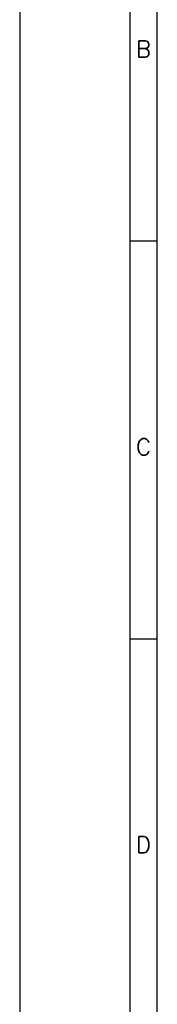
# Model space of a CAD drawing. Header units: millimetres. Extents: x 0 to 841, y 0 to 594.
# Tile 2 of 12: x 0 to 25, y 301 to 480. Entities that reach past the tile are written whole.
import ezdxf

# ---------------------------------------------------------------- set-up
doc = ezdxf.new("R2010")
doc.units = ezdxf.units.MM
doc.layers.add('FORMATO', color=7, linetype='Continuous')
doc.styles.add('SLDTEXTSTYLE0', font='ROMANS')

msp = doc.modelspace()

# ---------------------------------------------------------------- linework, layer by layer
at = {"layer": 'FORMATO'}
for p, q in [((0, 594), (0, 0)), ((20, 584), (20, 5)), ((25, 5), (25, 584)), ((25, 439.4), (20, 439.4)), ((25, 367.1), (20, 367.1))]:
    msp.add_line(p, q, dxfattribs=at)

# ---------------------------------------------------------------- texts
at = {"layer": 'FORMATO', "char_height": 3, "attachment_point": 2, "style": 'SLDTEXTSTYLE0'}
for s, insert in [('B', (22.5, 475.84)), ('C', (22.5, 403.54)), ('D', (22.5, 331.24))]:
    msp.add_mtext(s, dxfattribs=dict(at, insert=insert))

doc.saveas('drawing.dxf')
